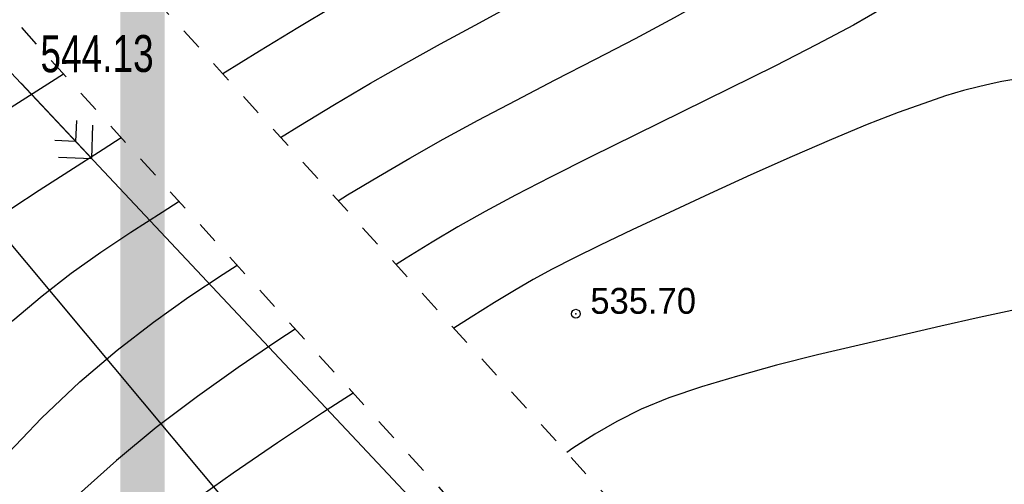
# Model space of a CAD drawing. Extents: x 0 to 370488, y 0 to 4202825.
# Tile 188 of 256: x 360283 to 360316, y 4200409 to 4200424. Entities that reach past the tile are written whole.
import ezdxf

# ---------------------------------------------------------------- set-up
doc = ezdxf.new("R2010")
doc.units = 0
doc.header["$LTSCALE"] = 0.5
doc.header["$MEASUREMENT"] = 0
doc.header["$PDMODE"] = 32
doc.header["$PDSIZE"] = 0.3
doc.linetypes.add('CONTI', pattern=[0])
doc.linetypes.add('Д_ТРОТ_ТРУБА', pattern=[3, 1.5, -1.5])
for name, color, linetype in [('(004) Точки рельефа', 7, 'Continuous'), ('(014) Водопровод', 5, 'ИК_Водопровод -------в--------'), ('(025) Дорога', 7, 'Continuous'), ('GORIZDEFAULT', 32, 'CONTI'), ('PI_OT0', 172, 'CONTI'), ('PI_TTDEFAULT', 5, 'CONTI'), ('SIT_L0', 250, 'CONTI'), ('ХХХ оформление', 7, 'ИК_Водопровод -------в--------')]:
    doc.layers.add(name, color=color, linetype=linetype)
doc.layers.add('(032) Горизонтали утолщенные', color=32, linetype='Continuous', lineweight=30)
doc.styles.add('D-431', font='txt')
doc.styles.add('SHRFT', font='TXT', dxfattribs={"width": 0.875})
doc.styles.get("Standard").update_dxf_attribs({"font": 'isocpeur.ttf'})
doc.linetypes.add('ИК_Водопровод -------в--------', pattern='A,9,-0.6,["В",Standard,S=1.2,R=0,X=0,Y=-0.6],-1.2', length=10.8)

msp = doc.modelspace()

# ---------------------------------------------------------------- linework, layer by layer
at = {"layer": '(014) Водопровод', "flags": 128}
msp.add_lwpolyline([(360036.438, 4200773.015), (360047.098, 4200750.311), (360089.76, 4200681.101), (360107.619, 4200655.796), (360141.826, 4200594.039), (360149.345, 4200579.998), (360206.507, 4200508.61), (360230.262, 4200479.387), (360306.281, 4200388.525), (360409.154, 4200291.553), (360456.114, 4200244.191), (360490.793, 4200199.337)], dxfattribs=at)
at = {"layer": '(025) Дорога', "linetype": 'Д_ТРОТ_ТРУБА', "flags": 128}
for points in [[(360044.195, 4200796.012), (360041.816, 4200791.773), (360042.358, 4200788.304), (360046.087, 4200780.21), (360059.012, 4200755.887), (360082.266, 4200713.415), (360119.837, 4200651.911), (360154.248, 4200588.273), (360168.952, 4200565.337), (360182.618, 4200547.766), (360213.043, 4200512.044), (360268.283, 4200446.262), (360308.926, 4200401.534), (360387.369, 4200322.593), (360428.116, 4200283.497), (360457.116, 4200256.42), (360464.886, 4200245.444), (360476.507, 4200228.263), (360489.06, 4200214.493), (360499.065, 4200202.984)], [(360034.859, 4200791.392), (360036.733, 4200790.501), (360038.761, 4200786.553), (360042.501, 4200778.433), (360055.492, 4200753.988), (360078.803, 4200711.411), (360116.369, 4200649.915), (360150.8, 4200586.24), (360165.682, 4200563.025), (360179.515, 4200545.24), (360209.989, 4200509.461), (360265.27, 4200443.63), (360306.026, 4200398.778), (360384.565, 4200319.74), (360425.367, 4200280.592), (360454.087, 4200253.775), (360461.596, 4200243.167), (360473.356, 4200225.782), (360486.072, 4200211.833), (360495.233, 4200201.295)]]:
    msp.add_lwpolyline(points, dxfattribs=at)
at = {"layer": '(032) Горизонтали утолщенные', "color": 32}
for points in [[(360289.778, 4200422.607, 538), (360291.02, 4200423.38, 538), (360292.32, 4200424.17, 538), (360293.53, 4200424.89, 538)], [(360316.5, 4200422.4, 536), (360316.17, 4200422.34, 536), (360315.81, 4200422.26, 536), (360315.38, 4200422.16, 536), (360314.87, 4200422.03, 536), (360314.26, 4200421.85, 536), (360313.52, 4200421.6, 536), (360312.65, 4200421.29, 536), (360311.61, 4200420.88, 536), (360310.4, 4200420.38, 536), (360309.07, 4200419.8, 536), (360307.67, 4200419.18, 536), (360306.26, 4200418.54, 536), (360304.91, 4200417.91, 536), (360303.65, 4200417.32, 536), (360302.56, 4200416.8, 536), (360301.67, 4200416.36, 536), (360300.94, 4200415.99, 536), (360300.29, 4200415.64, 536), (360299.66, 4200415.27, 536), (360298.98, 4200414.86, 536), (360298.19, 4200414.36, 536), (360297.609, 4200413.989, 536)], [(360274.11, 4200408.24, 538), (360274.91, 4200409.36, 538), (360275.69, 4200410.45, 538), (360276.44, 4200411.51, 538), (360277.17, 4200412.53, 538), (360277.88, 4200413.48, 538), (360278.56, 4200414.36, 538), (360279.22, 4200415.14, 538), (360279.86, 4200415.83, 538), (360280.5, 4200416.44, 538), (360281.16, 4200417, 538), (360281.88, 4200417.53, 538), (360282.67, 4200418.08, 538), (360283.56, 4200418.66, 538), (360284.57, 4200419.31, 538), (360285.73, 4200420.05, 538), (360286.343, 4200420.439, 538)], [(360294.196, 4200411.797, 536), (360293.16, 4200411.13, 536), (360291.63, 4200410.11, 536), (360290.13, 4200409.09, 536), (360288.73, 4200408.09, 536), (360287.48, 4200407.17, 536), (360286.45, 4200406.33, 536), (360285.61, 4200405.54, 536), (360284.9, 4200404.75, 536), (360284.3, 4200403.9, 536), (360283.76, 4200402.94, 536), (360283.23, 4200401.82, 536), (360282.67, 4200400.49, 536)]]:
    msp.add_polyline3d(points, dxfattribs=at)
at = {"layer": 'GORIZDEFAULT', "color": 32}
for points in [[(360293.692, 4200418.3, 537), (360294.01, 4200418.5, 537), (360295.05, 4200419.12, 537), (360296.12, 4200419.75, 537), (360297.24, 4200420.39, 537), (360298.43, 4200421.03, 537), (360299.71, 4200421.7, 537), (360301.04, 4200422.39, 537), (360302.41, 4200423.09, 537), (360303.76, 4200423.79, 537), (360305.08, 4200424.5, 537), (360306.33, 4200425.22, 537), (360307.47, 4200425.92, 537), (360308.48, 4200426.62, 537), (360309.41, 4200427.31, 537), (360310.28, 4200427.99, 537), (360311.16, 4200428.66, 537), (360312.08, 4200429.33, 537), (360313.09, 4200430, 537), (360314.24, 4200430.66, 537), (360315.55, 4200431.31, 537), (360316.99, 4200431.97, 537)], [(360317.06, 4200427.54, 536.5), (360316.03, 4200427.08, 536.5), (360315.19, 4200426.64, 536.5), (360314.45, 4200426.22, 536.5), (360313.75, 4200425.79, 536.5), (360313.01, 4200425.33, 536.5), (360312.16, 4200424.83, 536.5), (360311.14, 4200424.25, 536.5), (360309.9, 4200423.59, 536.5), (360308.48, 4200422.86, 536.5), (360306.94, 4200422.1, 536.5), (360305.34, 4200421.31, 536.5), (360303.76, 4200420.53, 536.5), (360302.25, 4200419.79, 536.5), (360300.88, 4200419.1, 536.5), (360299.7, 4200418.49, 536.5), (360298.67, 4200417.94, 536.5), (360297.74, 4200417.42, 536.5), (360296.87, 4200416.9, 536.5), (360295.99, 4200416.36, 536.5), (360295.65, 4200416.145, 536.5)], [(360291.74, 4200420.448, 537.5), (360292.36, 4200420.83, 537.5), (360293.57, 4200421.56, 537.5), (360294.78, 4200422.28, 537.5), (360295.98, 4200422.96, 537.5), (360297.16, 4200423.61, 537.5), (360298.33, 4200424.24, 537.5), (360299.47, 4200424.86, 537.5)], [(360270.29, 4200408.45, 538.5), (360271.52, 4200409.99, 538.5), (360272.66, 4200411.45, 538.5), (360273.7, 4200412.78, 538.5), (360274.61, 4200413.95, 538.5), (360275.37, 4200414.95, 538.5), (360275.99, 4200415.77, 538.5), (360276.5, 4200416.45, 538.5), (360276.91, 4200417, 538.5), (360277.25, 4200417.45, 538.5), (360277.54, 4200417.81, 538.5), (360277.79, 4200418.11, 538.5), (360278.04, 4200418.38, 538.5), (360278.32, 4200418.63, 538.5), (360278.67, 4200418.9, 538.5), (360279.11, 4200419.21, 538.5), (360279.69, 4200419.6, 538.5), (360280.45, 4200420.09, 538.5), (360281.41, 4200420.7, 538.5), (360282.61, 4200421.47, 538.5), (360283.98, 4200422.34, 538.5), (360284.383, 4200422.596, 538.5)], [(360277.43, 4200408.06, 537.5), (360278.51, 4200409.52, 537.5), (360279.58, 4200410.91, 537.5), (360280.64, 4200412.18, 537.5), (360281.67, 4200413.28, 537.5), (360282.67, 4200414.25, 537.5), (360283.66, 4200415.09, 537.5), (360284.65, 4200415.85, 537.5), (360285.65, 4200416.56, 537.5), (360286.67, 4200417.24, 537.5), (360287.73, 4200417.92, 537.5), (360288.301, 4200418.285, 537.5)], [(360272.58, 4200395.55, 537), (360272.98, 4200396.25, 537), (360273.48, 4200397.09, 537), (360274.11, 4200398.12, 537), (360274.96, 4200399.46, 537), (360275.96, 4200401.01, 537), (360277.09, 4200402.71, 537), (360278.32, 4200404.48, 537), (360279.62, 4200406.25, 537), (360280.96, 4200407.97, 537), (360282.31, 4200409.55, 537), (360283.64, 4200410.95, 537), (360284.94, 4200412.18, 537), (360286.2, 4200413.25, 537), (360287.44, 4200414.2, 537), (360288.63, 4200415.05, 537), (360289.79, 4200415.82, 537), (360290.265, 4200416.124, 537)], [(360316.66, 4200414.62, 535.5), (360315.4, 4200414.35, 535.5), (360314.1, 4200414.06, 535.5), (360312.74, 4200413.75, 535.5), (360311.33, 4200413.42, 535.5), (360309.92, 4200413.09, 535.5), (360308.53, 4200412.74, 535.5), (360307.21, 4200412.37, 535.5), (360305.99, 4200412.01, 535.5), (360304.89, 4200411.63, 535.5), (360303.95, 4200411.25, 535.5), (360303.13, 4200410.84, 535.5), (360302.38, 4200410.41, 535.5), (360301.64, 4200409.93, 535.5), (360301.431, 4200409.783, 535.5)], [(360292.231, 4200413.959, 536.5), (360291.64, 4200413.57, 536.5), (360290.3, 4200412.66, 536.5), (360288.92, 4200411.68, 536.5), (360287.53, 4200410.63, 536.5), (360286.18, 4200409.52, 536.5), (360284.9, 4200408.36, 536.5)]]:
    msp.add_polyline3d(points, dxfattribs=at)
at = {"layer": 'PI_TTDEFAULT', "color": 5}
msp.add_point((360301.74, 4200414.48, 535.7), dxfattribs=at)
at = {"layer": 'SIT_L0', "color": 250}
for p, q in [((360282.607, 4200422.648), (360346.608, 4200354.556)), ((360282.948, 4200422.279), (360285.346, 4200419.736)), ((360284.822, 4200421.024), (360284.794, 4200420.314)), ((360285.346, 4200419.736), (360285.383, 4200420.866)), ((360284.794, 4200420.314), (360284.094, 4200420.342)), ((360284.216, 4200419.773), (360285.346, 4200419.736))]:
    msp.add_line(p, q, dxfattribs=at)
at = {"layer": 'ХХХ оформление', "color": 12, "linetype": 'ByBlock', "ltscale": 1000, "const_width": 1.5, "elevation": 533.015}
msp.add_lwpolyline([(360287.059, 4199667.872), (362239.332, 4199667.872), (362239.332, 4201313.891), (360287.059, 4201313.891)], close=True, dxfattribs=at)
msp.add_lwpolyline([(360287.059, 4199667.872), (362239.332, 4199667.872), (362239.332, 4201313.891), (360287.059, 4201313.891)], close=True, dxfattribs=at)

# ---------------------------------------------------------------- texts
at = {"layer": '(004) Точки рельефа', "style": 'D-431'}
msp.add_text('535.70', height=0.875, dxfattribs=at).set_placement((360302.23, 4200414.48))
at = {"layer": 'PI_OT0', "color": 0, "style": 'SHRFT', "width": 0.75}
msp.add_text('544.13', height=1.25, rotation=0.1683, dxfattribs=at).set_placement((360283.607, 4200422.651))

doc.saveas('drawing.dxf')
